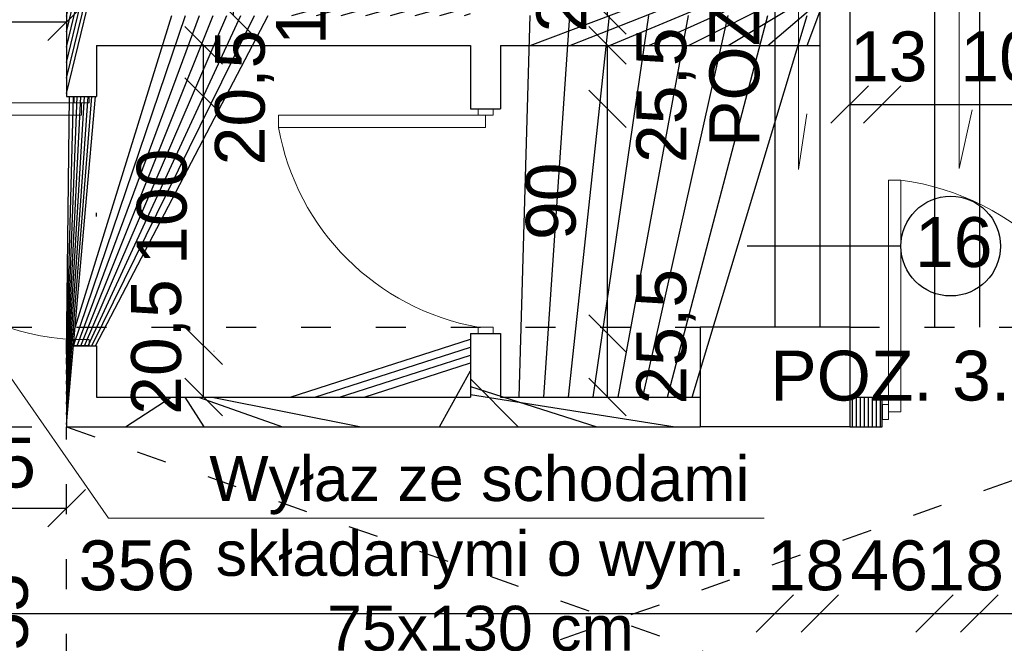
# Model space of a CAD drawing. Header units: millimetres. Extents: x 6528 to 149658, y 3342 to 12852.
# Tile 102 of 122: x 80380 to 80775, y 7573 to 7823. Entities that reach past the tile are written whole.
import ezdxf

# ---------------------------------------------------------------- set-up
doc = ezdxf.new("R2010")
doc.units = ezdxf.units.MM
doc.linetypes.add('ACAD_ISO03W100', pattern=[30, 12, -18])
doc.layers.add('wuposażenie 0.15', color=140, linetype='Continuous', lineweight=15)
doc.styles.get("Standard").update_dxf_attribs({"font": 'arial.ttf'})
doc.dimstyles.new('ISO-25', dxfattribs={"dimtxt": 2.5, "dimasz": 2.5, "dimexe": 1.25, "dimexo": 0.625, "dimtad": 1, "dimtxsty": 'Standard', "dimcen": 2.5, "dimadec": 0, "dimazin": 0, "dimtfac": 1, "dimtmove": 0, "dimatfit": 3, "dimfxl": 1, "dimarcsym": 0})

# ---------------------------------------------------------------- blocks, each defined once
blk = doc.blocks.new('_Oblique')
at = {"color": 0, "linetype": 'ByBlock', "lineweight": -2}
blk.add_line((-0.5, -0.5), (0.5, 0.5), dxfattribs=at)
blk = doc.blocks.new('*D2811')
at = {"color": 0, "lineweight": -2, "transparency": 16777216}
blk.add_line((80349.20486204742, 7504.670604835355), (80349.20486204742, 7659.670604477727), dxfattribs=at)
at = {"layer": 'Defpoints', "color": 0, "transparency": 16777216}
for p in [(80349.20486204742, 7659.670604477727), (80377.41853087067, 7659.670604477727), (80398.8510047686, 7504.670604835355)]:
    blk.add_point(p, dxfattribs=at)
at = {"color": 0, "lineweight": -2, "transparency": 16777216, "xscale": 15, "yscale": 15, "zscale": 15}
for p, rotation in [((80349.20486204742, 7659.670604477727), 90), ((80349.20486204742, 7504.670604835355), 270)]:
    blk.add_blockref('_Oblique', p, dxfattribs=dict(at, rotation=rotation))
at = {"color": 0, "transparency": 16777216, "insert": (80373.41375105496, 7577.721667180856), "char_height": 20, "attachment_point": 5, "rotation": 90}
blk.add_mtext('155', dxfattribs=at)
blk = doc.blocks.new('*D2813')
at = {"color": 0, "lineweight": -2, "transparency": 16777216}
blk.add_line((81055.62588946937, 7824.670605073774), (81055.62588946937, 7959.670608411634), dxfattribs=at)
at = {"layer": 'Defpoints', "color": 0, "transparency": 16777216}
for p in [(81055.62588946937, 7959.670608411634), (81150.85100691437, 7959.670608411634), (80700.85100691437, 7824.670605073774)]:
    blk.add_point(p, dxfattribs=at)
at = {"color": 0, "lineweight": -2, "transparency": 16777216, "xscale": 15, "yscale": 15, "zscale": 15}
for p, rotation in [((81055.62588946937, 7959.670608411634), 90), ((81055.62588946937, 7824.670605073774), 270)]:
    blk.add_blockref('_Oblique', p, dxfattribs=dict(at, rotation=rotation))
at = {"color": 0, "transparency": 16777216, "insert": (81038.93007795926, 7895.732662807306), "char_height": 20, "attachment_point": 5, "rotation": 90}
blk.add_mtext('135', dxfattribs=at)
blk = doc.blocks.new('*D2814')
at = {"color": 0, "lineweight": -2, "transparency": 16777216}
blk.add_line((81055.62588780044, 7812.670605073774), (81055.62588780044, 7824.67060912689), dxfattribs=at)
at = {"layer": 'Defpoints', "color": 0, "transparency": 16777216}
for p in [(80700.85100691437, 7824.67060912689), (81055.62588780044, 7824.67060912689), (80700.85100715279, 7812.670605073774)]:
    blk.add_point(p, dxfattribs=at)
at = {"color": 0, "lineweight": -2, "transparency": 16777216, "xscale": 15, "yscale": 15, "zscale": 15}
for p, rotation in [((81055.62588780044, 7824.67060912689), 90), ((81055.62588780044, 7812.670605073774), 270)]:
    blk.add_blockref('_Oblique', p, dxfattribs=dict(at, rotation=rotation))
at = {"color": 0, "transparency": 16777216, "insert": (81038.93007390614, 7823.909544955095), "char_height": 20, "attachment_point": 5, "rotation": 90}
blk.add_mtext('12', dxfattribs=at)
blk = doc.blocks.new('*D2815')
at = {"color": 0, "lineweight": -2, "transparency": 16777216}
blk.add_line((81055.62588803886, 7671.670604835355), (81055.62588803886, 7812.67060912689), dxfattribs=at)
at = {"layer": 'Defpoints', "color": 0, "transparency": 16777216}
for p in [(80700.85100524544, 7812.67060912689), (81055.62588803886, 7812.67060912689), (80712.85100715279, 7671.670604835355)]:
    blk.add_point(p, dxfattribs=at)
at = {"color": 0, "lineweight": -2, "transparency": 16777216, "xscale": 15, "yscale": 15, "zscale": 15}
for p, rotation in [((81055.62588803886, 7812.67060912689), 90), ((81055.62588803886, 7671.670604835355), 270)]:
    blk.add_blockref('_Oblique', p, dxfattribs=dict(at, rotation=rotation))
at = {"color": 0, "transparency": 16777216, "insert": (81038.93007223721, 7755.243741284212), "char_height": 20, "attachment_point": 5, "rotation": 90}
blk.add_mtext('141', dxfattribs=at)
blk = doc.blocks.new('*D2833')
at = {"color": 0, "lineweight": -2, "transparency": 16777216}
blk.add_line((80712.85100715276, 7788.964789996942), (80725.85100715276, 7788.964789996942), dxfattribs=at)
at = {"layer": 'Defpoints', "color": 0, "transparency": 16777216}
for p in [(80725.85100715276, 7788.964789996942), (80712.85100715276, 7671.670604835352), (80725.85100715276, 7671.670604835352)]:
    blk.add_point(p, dxfattribs=at)
at = {"color": 0, "lineweight": -2, "transparency": 16777216, "xscale": 15, "yscale": 15, "zscale": 15, "rotation": 180}
blk.add_blockref('_Oblique', (80712.85100715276, 7788.964789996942), dxfattribs=at)
at = {"color": 0, "lineweight": -2, "transparency": 16777216, "xscale": 15, "yscale": 15, "zscale": 15}
blk.add_blockref('_Oblique', (80725.85100715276, 7788.964789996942), dxfattribs=at)
at = {"color": 0, "transparency": 16777216, "insert": (80728.5215262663, 7808.108573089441), "char_height": 20, "attachment_point": 5}
blk.add_mtext('13', dxfattribs=at)
blk = doc.blocks.new('*D2834')
at = {"color": 0, "lineweight": -2, "transparency": 16777216}
blk.add_line((80725.85100715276, 7788.964789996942), (80825.85100715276, 7788.964789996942), dxfattribs=at)
at = {"layer": 'Defpoints', "color": 0, "transparency": 16777216}
for p in [(80825.85100715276, 7788.964789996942), (80725.85100715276, 7671.670604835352), (80825.85100715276, 7671.670604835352)]:
    blk.add_point(p, dxfattribs=at)
at = {"color": 0, "lineweight": -2, "transparency": 16777216, "xscale": 15, "yscale": 15, "zscale": 15, "rotation": 180}
blk.add_blockref('_Oblique', (80725.85100715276, 7788.964789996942), dxfattribs=at)
at = {"color": 0, "lineweight": -2, "transparency": 16777216, "xscale": 15, "yscale": 15, "zscale": 15}
blk.add_blockref('_Oblique', (80825.85100715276, 7788.964789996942), dxfattribs=at)
at = {"color": 0, "transparency": 16777216, "insert": (80780.56333344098, 7808.108573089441), "char_height": 20, "attachment_point": 5}
blk.add_mtext('100', dxfattribs=at)
blk = doc.blocks.new('*D2838')
at = {"color": 0, "lineweight": -2, "transparency": 16777216}
blk.add_line((80615.77536003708, 7824.670608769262), (80615.77536003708, 7847.170606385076), dxfattribs=at)
at = {"layer": 'Defpoints', "color": 0, "transparency": 16777216}
for p in [(80572.85101001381, 7847.170606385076), (80615.77536003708, 7847.170606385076), (80572.85101001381, 7824.670608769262)]:
    blk.add_point(p, dxfattribs=at)
at = {"color": 0, "lineweight": -2, "transparency": 16777216, "xscale": 15, "yscale": 15, "zscale": 15}
for p, rotation in [((80615.77536003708, 7847.170606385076), 90), ((80615.77536003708, 7824.670608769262), 270)]:
    blk.add_blockref('_Oblique', p, dxfattribs=dict(at, rotation=rotation))
at = {"color": 0, "transparency": 16777216, "insert": (80599.07954280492, 7845.03368998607), "char_height": 20, "attachment_point": 5, "rotation": 90}
blk.add_mtext('22,5', dxfattribs=at)
blk = doc.blocks.new('*D2839')
at = {"color": 0, "lineweight": -2, "transparency": 16777216}
blk.add_line((80615.77535884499, 7787.170604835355), (80615.77535884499, 7812.670604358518), dxfattribs=at)
at = {"layer": 'Defpoints', "color": 0, "transparency": 16777216}
for p in [(80572.85100691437, 7812.670604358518), (80615.77535884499, 7812.670604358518), (80572.85100691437, 7787.170604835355)]:
    blk.add_point(p, dxfattribs=at)
at = {"color": 0, "lineweight": -2, "transparency": 16777216, "xscale": 15, "yscale": 15, "zscale": 15}
for p, rotation in [((80615.77535884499, 7812.670604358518), 90), ((80615.77535884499, 7787.170604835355), 270)]:
    blk.add_blockref('_Oblique', p, dxfattribs=dict(at, rotation=rotation))
at = {"color": 0, "transparency": 16777216, "insert": (80639.16216557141, 7792.671444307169), "char_height": 20, "attachment_point": 5, "rotation": 90}
blk.add_mtext('25,5', dxfattribs=at)
blk = doc.blocks.new('*D2840')
at = {"color": 0, "lineweight": -2, "transparency": 16777216}
blk.add_line((80615.77536265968, 7697.170604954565), (80615.77536265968, 7787.170604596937), dxfattribs=at)
at = {"layer": 'Defpoints', "color": 0, "transparency": 16777216}
for p in [(80572.85100691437, 7787.170604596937), (80615.77536265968, 7787.170604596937), (80572.85100691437, 7697.170604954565)]:
    blk.add_point(p, dxfattribs=at)
at = {"color": 0, "lineweight": -2, "transparency": 16777216, "xscale": 15, "yscale": 15, "zscale": 15}
for p, rotation in [((80615.77536265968, 7787.170604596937), 90), ((80615.77536265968, 7697.170604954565), 270)]:
    blk.add_blockref('_Oblique', p, dxfattribs=dict(at, rotation=rotation))
at = {"color": 0, "transparency": 16777216, "insert": (80593.11126964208, 7750.144430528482), "char_height": 20, "attachment_point": 5, "rotation": 90}
blk.add_mtext('90', dxfattribs=at)
blk = doc.blocks.new('*D2841')
at = {"color": 0, "lineweight": -2, "transparency": 16777216}
blk.add_line((80615.77536313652, 7671.670605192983), (80615.77536313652, 7697.170604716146), dxfattribs=at)
at = {"layer": 'Defpoints', "color": 0, "transparency": 16777216}
for p in [(80572.85100977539, 7697.170604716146), (80615.77536313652, 7697.170604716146), (80572.85100977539, 7671.670605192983)]:
    blk.add_point(p, dxfattribs=at)
at = {"color": 0, "lineweight": -2, "transparency": 16777216, "xscale": 15, "yscale": 15, "zscale": 15}
for p, rotation in [((80615.77536313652, 7697.170604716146), 90), ((80615.77536313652, 7671.670605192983), 270)]:
    blk.add_blockref('_Oblique', p, dxfattribs=dict(at, rotation=rotation))
at = {"color": 0, "transparency": 16777216, "insert": (80639.16216843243, 7695.840593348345), "char_height": 20, "attachment_point": 5, "rotation": 90}
blk.add_mtext('25,5', dxfattribs=at)
blk = doc.blocks.new('*D2844')
at = {"color": 0, "lineweight": -2, "transparency": 16777216}
blk.add_line((80465.79677240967, 7824.670604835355), (80465.79677240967, 7842.170606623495), dxfattribs=at)
at = {"layer": 'Defpoints', "color": 0, "transparency": 16777216}
for p in [(80410.85100929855, 7842.170606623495), (80465.79677240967, 7842.170606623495), (80410.85100953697, 7824.670604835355)]:
    blk.add_point(p, dxfattribs=at)
at = {"color": 0, "lineweight": -2, "transparency": 16777216, "xscale": 15, "yscale": 15, "zscale": 15}
for p, rotation in [((80465.79677240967, 7842.170606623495), 90), ((80465.79677240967, 7824.670604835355), 270)]:
    blk.add_blockref('_Oblique', p, dxfattribs=dict(at, rotation=rotation))
at = {"color": 0, "transparency": 16777216, "insert": (80494.60280387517, 7840.033686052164), "char_height": 20, "attachment_point": 5, "rotation": 90}
blk.add_mtext('17,5', dxfattribs=at)
blk = doc.blocks.new('*D2845')
at = {"color": 0, "lineweight": -2, "transparency": 16777216}
blk.add_line((80453.79677121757, 7792.170604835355), (80453.79677121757, 7812.670604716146), dxfattribs=at)
at = {"layer": 'Defpoints', "color": 0, "transparency": 16777216}
for p in [(80410.85100691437, 7812.670604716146), (80453.79677121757, 7812.670604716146), (80410.85100691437, 7792.170604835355)]:
    blk.add_point(p, dxfattribs=at)
at = {"color": 0, "lineweight": -2, "transparency": 16777216, "xscale": 15, "yscale": 15, "zscale": 15}
for p, rotation in [((80453.79677121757, 7812.670604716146), 90), ((80453.79677121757, 7792.170604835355), 270)]:
    blk.add_blockref('_Oblique', p, dxfattribs=dict(at, rotation=rotation))
at = {"color": 0, "transparency": 16777216, "insert": (80470.15968625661, 7791.739846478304), "char_height": 20, "attachment_point": 5, "rotation": 90}
blk.add_mtext('20,5', dxfattribs=at)
blk = doc.blocks.new('*D2846')
at = {"color": 0, "lineweight": -2, "transparency": 16777216}
blk.add_line((80453.79677312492, 7692.170604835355), (80453.79677312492, 7792.170604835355), dxfattribs=at)
at = {"layer": 'Defpoints', "color": 0, "transparency": 16777216}
for p in [(80410.85100691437, 7792.170604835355), (80453.79677312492, 7792.170604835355), (80410.85100715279, 7692.170604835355)]:
    blk.add_point(p, dxfattribs=at)
at = {"color": 0, "lineweight": -2, "transparency": 16777216, "xscale": 15, "yscale": 15, "zscale": 15}
for p, rotation in [((80453.79677312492, 7792.170604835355), 90), ((80453.79677312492, 7692.170604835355), 270)]:
    blk.add_blockref('_Oblique', p, dxfattribs=dict(at, rotation=rotation))
at = {"color": 0, "transparency": 16777216, "insert": (80437.10094969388, 7747.962921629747), "char_height": 20, "attachment_point": 5, "rotation": 90}
blk.add_mtext('100', dxfattribs=at)
blk = doc.blocks.new('*D2847')
at = {"color": 0, "lineweight": -2, "transparency": 16777216}
blk.add_line((80453.79677503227, 7671.670604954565), (80453.79677503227, 7692.170604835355), dxfattribs=at)
at = {"layer": 'Defpoints', "color": 0, "transparency": 16777216}
for p in [(80410.85100882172, 7692.170604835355), (80453.79677503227, 7692.170604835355), (80410.85100882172, 7671.670604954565)]:
    blk.add_point(p, dxfattribs=at)
at = {"color": 0, "lineweight": -2, "transparency": 16777216, "xscale": 15, "yscale": 15, "zscale": 15}
for p, rotation in [((80453.79677503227, 7692.170604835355), 90), ((80453.79677503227, 7671.670604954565), 270)]:
    blk.add_blockref('_Oblique', p, dxfattribs=dict(at, rotation=rotation))
at = {"color": 0, "transparency": 16777216, "insert": (80436.57764380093, 7691.711825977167), "char_height": 20, "attachment_point": 5, "rotation": 90}
blk.add_mtext('20,5', dxfattribs=at)
blk = doc.blocks.new('*D2967')
at = {"color": 0, "lineweight": -2, "transparency": 16777216}
blk.add_line((80222.85100715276, 7822.05522812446), (80398.85100715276, 7822.05522812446), dxfattribs=at)
at = {"layer": 'Defpoints', "color": 0, "transparency": 16777216}
for p in [(80398.85100715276, 7822.05522812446), (80222.85100715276, 7699.67060507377), (80398.85100715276, 7692.170604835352)]:
    blk.add_point(p, dxfattribs=at)
at = {"color": 0, "lineweight": -2, "transparency": 16777216, "xscale": 15, "yscale": 15, "zscale": 15, "rotation": 180}
blk.add_blockref('_Oblique', (80222.85100715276, 7822.05522812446), dxfattribs=at)
at = {"color": 0, "lineweight": -2, "transparency": 16777216, "xscale": 15, "yscale": 15, "zscale": 15}
blk.add_blockref('_Oblique', (80398.85100715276, 7822.05522812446), dxfattribs=at)
at = {"color": 0, "transparency": 16777216, "insert": (80376.84456889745, 7841.199011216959), "char_height": 20, "attachment_point": 5}
blk.add_mtext('176', dxfattribs=at)
blk = doc.blocks.new('*D3008')
at = {"color": 0, "lineweight": -2, "transparency": 16777216}
blk.add_line((80306.35100715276, 7627.055220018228), (80398.85100715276, 7627.055220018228), dxfattribs=at)
at = {"layer": 'Defpoints', "color": 0, "transparency": 16777216}
for p in [(80398.85100715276, 7792.170604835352), (80306.35100715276, 7779.972868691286), (80398.85100715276, 7627.055220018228)]:
    blk.add_point(p, dxfattribs=at)
at = {"color": 0, "lineweight": -2, "transparency": 16777216, "xscale": 15, "yscale": 15, "zscale": 15, "rotation": 180}
blk.add_blockref('_Oblique', (80306.35100715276, 7627.055220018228), dxfattribs=at)
at = {"color": 0, "lineweight": -2, "transparency": 16777216, "xscale": 15, "yscale": 15, "zscale": 15}
blk.add_blockref('_Oblique', (80398.85100715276, 7627.055220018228), dxfattribs=at)
at = {"color": 0, "transparency": 16777216, "insert": (80359.32096641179, 7643.505519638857), "char_height": 20, "attachment_point": 5}
blk.add_mtext('92,5', dxfattribs=at)
blk = doc.blocks.new('*D3048')
at = {"color": 0, "lineweight": -2, "transparency": 16777216}
blk.add_line((80326.85100715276, 7584.899535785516), (80682.85100715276, 7584.899535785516), dxfattribs=at)
at = {"layer": 'Defpoints', "color": 0, "transparency": 16777216}
for p in [(80326.85100715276, 7699.67060507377), (80682.85100715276, 7699.670604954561), (80682.85100715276, 7584.899535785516)]:
    blk.add_point(p, dxfattribs=at)
at = {"color": 0, "lineweight": -2, "transparency": 16777216, "xscale": 15, "yscale": 15, "zscale": 15, "rotation": 180}
blk.add_blockref('_Oblique', (80326.85100715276, 7584.899535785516), dxfattribs=at)
at = {"color": 0, "lineweight": -2, "transparency": 16777216, "xscale": 15, "yscale": 15, "zscale": 15}
blk.add_blockref('_Oblique', (80682.85100715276, 7584.899535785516), dxfattribs=at)
at = {"color": 0, "transparency": 16777216, "insert": (80426.99318616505, 7604.043318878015), "char_height": 20, "attachment_point": 5}
blk.add_mtext('356', dxfattribs=at)
blk = doc.blocks.new('*D3049')
at = {"color": 0, "lineweight": -2, "transparency": 16777216}
blk.add_line((80682.85100715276, 7584.899535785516), (80700.85100715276, 7584.899535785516), dxfattribs=at)
at = {"layer": 'Defpoints', "color": 0, "transparency": 16777216}
for p in [(80682.85100715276, 7699.670604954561), (80700.85100715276, 7699.670604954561), (80700.85100715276, 7584.899535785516)]:
    blk.add_point(p, dxfattribs=at)
at = {"color": 0, "lineweight": -2, "transparency": 16777216, "xscale": 15, "yscale": 15, "zscale": 15, "rotation": 180}
blk.add_blockref('_Oblique', (80682.85100715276, 7584.899535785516), dxfattribs=at)
at = {"color": 0, "lineweight": -2, "transparency": 16777216, "xscale": 15, "yscale": 15, "zscale": 15}
blk.add_blockref('_Oblique', (80700.85100715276, 7584.899535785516), dxfattribs=at)
at = {"color": 0, "transparency": 16777216, "insert": (80695.17412726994, 7604.043318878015), "char_height": 20, "attachment_point": 5}
blk.add_mtext('18', dxfattribs=at)
blk = doc.blocks.new('*D3050')
at = {"color": 0, "lineweight": -2, "transparency": 16777216}
blk.add_line((80700.85100715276, 7584.899535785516), (80746.85100667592, 7584.899535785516), dxfattribs=at)
at = {"layer": 'Defpoints', "color": 0, "transparency": 16777216}
for p in [(80700.85100715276, 7699.670604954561), (80746.85100667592, 7699.67060507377), (80746.85100667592, 7584.899535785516)]:
    blk.add_point(p, dxfattribs=at)
at = {"color": 0, "lineweight": -2, "transparency": 16777216, "xscale": 15, "yscale": 15, "zscale": 15, "rotation": 180}
blk.add_blockref('_Oblique', (80700.85100715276, 7584.899535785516), dxfattribs=at)
at = {"color": 0, "lineweight": -2, "transparency": 16777216, "xscale": 15, "yscale": 15, "zscale": 15}
blk.add_blockref('_Oblique', (80746.85100667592, 7584.899535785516), dxfattribs=at)
at = {"color": 0, "transparency": 16777216, "insert": (80728.68455259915, 7604.043318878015), "char_height": 20, "attachment_point": 5}
blk.add_mtext('46', dxfattribs=at)
blk = doc.blocks.new('*D3051')
at = {"color": 0, "lineweight": -2, "transparency": 16777216}
blk.add_line((80746.85100667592, 7584.899535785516), (80764.85100667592, 7584.899535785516), dxfattribs=at)
at = {"layer": 'Defpoints', "color": 0, "transparency": 16777216}
for p in [(80746.85100667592, 7699.670604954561), (80764.85100667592, 7699.670604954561), (80764.85100667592, 7584.899535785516)]:
    blk.add_point(p, dxfattribs=at)
at = {"color": 0, "lineweight": -2, "transparency": 16777216, "xscale": 15, "yscale": 15, "zscale": 15, "rotation": 180}
blk.add_blockref('_Oblique', (80746.85100667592, 7584.899535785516), dxfattribs=at)
at = {"color": 0, "lineweight": -2, "transparency": 16777216, "xscale": 15, "yscale": 15, "zscale": 15}
blk.add_blockref('_Oblique', (80764.85100667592, 7584.899535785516), dxfattribs=at)
at = {"color": 0, "transparency": 16777216, "insert": (80759.1741267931, 7604.043318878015), "char_height": 20, "attachment_point": 5}
blk.add_mtext('18', dxfattribs=at)
blk = doc.blocks.new('*D3052')
at = {"color": 0, "lineweight": -2, "transparency": 16777216}
blk.add_line((80764.85100667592, 7584.899535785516), (81150.85100786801, 7584.899535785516), dxfattribs=at)
at = {"layer": 'Defpoints', "color": 0, "transparency": 16777216}
for p in [(80764.85100667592, 7699.670604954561), (81150.85100786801, 7699.670604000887), (81150.85100786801, 7584.899535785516)]:
    blk.add_point(p, dxfattribs=at)
at = {"color": 0, "lineweight": -2, "transparency": 16777216, "xscale": 15, "yscale": 15, "zscale": 15, "rotation": 180}
blk.add_blockref('_Oblique', (80764.85100667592, 7584.899535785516), dxfattribs=at)
at = {"color": 0, "lineweight": -2, "transparency": 16777216, "xscale": 15, "yscale": 15, "zscale": 15}
blk.add_blockref('_Oblique', (81150.85100786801, 7584.899535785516), dxfattribs=at)
at = {"color": 0, "transparency": 16777216, "insert": (80880.75803082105, 7604.043318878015), "char_height": 20, "attachment_point": 5}
blk.add_mtext('388', dxfattribs=at)

msp = doc.modelspace()

# ---------------------------------------------------------------- hatches: boundary and pattern name
h = msp.add_hatch()
h.set_pattern_fill('ANSI31', color=256, scale=5)
h.set_pattern_definition([(45, (-1177784256.190767, -935731374.6151185), (-11.22532015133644, 11.22532015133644), [])])
h.paths.add_polyline_path([(79774.85100715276, 7671.67060519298), (79417.85100715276, 7671.670604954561), (79417.85100715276, 7659.670604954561), (79728.85101525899, 7659.67060507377), (79728.85101525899, 7639.670604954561), (79740.85101525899, 7639.67060507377), (79740.85101525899, 7659.670604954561), (79774.85100715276, 7659.670604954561)])
edge = h.paths.add_edge_path()
edge.add_line((79992.85100715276, 7671.670604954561), (79950.5078403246, 7671.670604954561))
edge.add_arc((79948.9562494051, 7671.670602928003), 1.551590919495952, -180.00007923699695, 7.483494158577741e-05, ccw=False)
edge.add_line((79947.40465848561, 7671.67060507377), (79906.85100715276, 7671.67060507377))
edge.add_line((79906.85100715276, 7671.67060507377), (79906.85100715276, 7699.670604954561))
edge.add_line((79906.85100715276, 7699.670604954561), (79894.85100715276, 7699.670604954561))
edge.add_line((79894.85100715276, 7699.670604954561), (79894.85100715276, 7671.670604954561))
edge.add_line((79894.85100715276, 7671.670604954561), (79874.85100715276, 7671.670604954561))
edge.add_line((79874.85100715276, 7671.670604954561), (79874.85100715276, 7659.670604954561))
edge.add_line((79874.85100715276, 7659.670604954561), (79992.85100715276, 7659.670604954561))
edge.add_line((79992.85100715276, 7659.670604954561), (79992.85100715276, 7671.670604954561))
h.paths.add_polyline_path([(79906.85100715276, 7901.670604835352), (79894.85100715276, 7901.670604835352), (79894.85100715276, 7699.670604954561), (79906.85100715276, 7699.670604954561)])
h.paths.add_polyline_path([(80138.85100715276, 7959.670604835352), (80138.85100691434, 7959.670604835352), (80126.85100715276, 7959.670604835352), (80126.85100739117, 7819.67060507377), (80138.85100715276, 7819.67060507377)])
h.paths.add_polyline_path([(80138.85100715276, 7719.67060507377), (80126.85100739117, 7719.67060507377), (80126.85100715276, 7699.670604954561), (80138.85100715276, 7699.670604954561)])
h.paths.add_polyline_path([(80410.85100691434, 7959.670604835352), (80398.85100691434, 7959.670604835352), (80398.85100691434, 7942.170606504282), (80410.85100691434, 7942.170606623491)])
h.paths.add_polyline_path([(80712.85100691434, 7859.67060841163), (80700.85100691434, 7859.67060841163), (80700.85100691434, 7824.67060507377), (80572.85100691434, 7824.670604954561), (80572.85100691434, 7847.170606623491), (80560.85100691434, 7847.170606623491), (80560.85100691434, 7824.670604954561), (80481.05933563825, 7824.670604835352), (80481.05933563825, 7824.670604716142), (80436.57764356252, 7824.670604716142), (80410.85100715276, 7824.670604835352), (80410.85100715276, 7842.170606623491), (80398.85100715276, 7842.170606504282), (80398.85100715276, 7792.170604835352), (80410.85100691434, 7792.170604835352), (80410.85100691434, 7812.670604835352), (80560.85100691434, 7812.67060507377), (80560.85100691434, 7787.170604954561), (80572.85100691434, 7787.170604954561), (80572.85100691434, 7812.67060507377), (80700.85100691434, 7812.67060507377), (80700.85100715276, 7699.670604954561), (80712.85100715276, 7699.670604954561)])
h.paths.add_polyline_path([(80572.85100691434, 7959.670604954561), (80560.85100691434, 7959.670604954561), (80560.85100691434, 7937.170606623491), (80572.85100691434, 7937.170606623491)])
h.paths.add_polyline_path([(80652.85100715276, 7671.670604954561), (80572.85100715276, 7671.670604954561), (80572.85100691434, 7697.170604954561), (80560.85100715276, 7697.170604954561), (80560.85100715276, 7671.670604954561), (80481.05933587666, 7671.670604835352), (80481.05933587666, 7671.670604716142), (80436.57764380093, 7671.670604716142), (80410.85100715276, 7671.670604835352), (80410.85100715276, 7692.170604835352), (80398.85100715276, 7692.170604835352), (80398.85100715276, 7659.670604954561), (80652.85100715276, 7659.670604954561)])
h.paths.add_polyline_path([(80725.85100715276, 7671.670604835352), (80712.85100715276, 7671.670604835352), (80712.85100715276, 7659.670604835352), (80725.85100715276, 7659.670604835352)])
h.paths.add_polyline_path([(81109.85100715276, 7671.670604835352), (80825.85100715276, 7671.670604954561), (80825.85100715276, 7659.670604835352), (80838.85100715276, 7659.670604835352), (80838.85100715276, 7639.670604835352), (80850.85100715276, 7639.670604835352), (80850.85100715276, 7659.670604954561), (81109.85100715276, 7659.670604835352)])

# ---------------------------------------------------------------- linework, layer by layer
at = {"color": 1, "lineweight": 30}
for p, q in [((80682.85100715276, 7959.670604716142), (80682.85100715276, 7699.670604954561)), ((80700.85100715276, 7959.670604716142), (80700.85100715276, 7699.670604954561)), ((80746.85100667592, 7959.670604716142), (80746.85100667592, 7699.670604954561)), ((80764.85100667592, 7959.670604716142), (80764.85100667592, 7699.670604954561))]:
    msp.add_line(p, q, dxfattribs=at)
at = {"color": 1, "lineweight": 20}
for p, q in [((80692.3284005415, 7870.629362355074), (80692.3284005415, 7762.940494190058)), ((80756.76993172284, 7870.97713996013), (80756.76993172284, 7763.288271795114)), ((80756.76993172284, 7763.288271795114), (80761.99194209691, 7786.833409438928)), ((80692.3284005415, 7762.940494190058), (80695.71842734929, 7785.247735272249))]:
    msp.add_line(p, q, dxfattribs=at)
at = {"lineweight": 30}
for p, q in [((80712.85100739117, 7859.670612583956), (80712.85100715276, 7699.670604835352)), ((80398.85100715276, 7842.170606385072), (80398.85100715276, 7792.170604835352)), ((80410.85100691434, 7812.670604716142), (80410.85100691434, 7792.170604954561)), ((80410.85100715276, 7812.670604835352), (80560.85100691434, 7812.67060507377)), ((80560.85100691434, 7812.670604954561), (80560.85100691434, 7787.170604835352)), ((80572.85100691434, 7812.670604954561), (80572.85100691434, 7787.170604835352)), ((80572.85100691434, 7812.67060507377), (80700.85100715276, 7812.67060507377)), ((80700.85100691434, 7812.67060519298), (80700.85100715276, 7699.670604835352)), ((80398.85100715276, 7792.170604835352), (80410.85100715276, 7792.170604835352)), ((80560.85100715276, 7787.170604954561), (80572.85100691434, 7787.170604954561)), ((80712.85100715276, 7699.670604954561), (80652.85100715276, 7699.670604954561)), ((80652.85100715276, 7699.670604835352), (80652.85100715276, 7659.670604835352)), ((80712.85100715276, 7699.670604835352), (80712.85100715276, 7659.670604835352)), ((80560.85100715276, 7697.170604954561), (80560.85100715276, 7671.670604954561)), ((80560.85100715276, 7697.170604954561), (80572.85100691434, 7697.170604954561)), ((80572.85100691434, 7697.170604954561), (80572.85100715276, 7671.670604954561)), ((80398.85100715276, 7692.170604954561), (80398.85100715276, 7659.670604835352)), ((80398.85100715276, 7692.170604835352), (80410.85100715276, 7692.170604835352)), ((80410.85100715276, 7692.170604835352), (80410.85100715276, 7671.670604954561)), ((80410.85100715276, 7671.670604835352), (80560.85100715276, 7671.670604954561)), ((80572.85100715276, 7671.670604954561), (80652.85100715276, 7671.670604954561)), ((80725.85100715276, 7659.670604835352), (80725.85100715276, 7671.670604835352)), ((80398.85100715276, 7659.670604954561), (80652.85100715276, 7659.670604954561)), ((80712.85100715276, 7659.670604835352), (80652.85100715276, 7659.670604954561))]:
    msp.add_line(p, q, dxfattribs=at)
at = {"lineweight": 20}
for p, q in [((80401.85100715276, 7789.670604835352), (80401.85100715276, 7792.170604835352)), ((80407.85100715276, 7789.670604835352), (80407.85100715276, 7792.170604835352)), ((80401.85100715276, 7789.670604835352), (80311.85100715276, 7789.670604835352)), ((80404.85100715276, 7789.670604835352), (80401.85100715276, 7789.670604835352)), ((80404.85100715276, 7789.670604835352), (80404.85100715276, 7784.670604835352)), ((80404.85100715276, 7789.670604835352), (80407.85100715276, 7789.670604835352)), ((80563.85100715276, 7784.670604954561), (80563.85100715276, 7787.170604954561)), ((80569.85100715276, 7784.670604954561), (80569.85100715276, 7787.170604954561)), ((80311.85100715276, 7784.670604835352), (80404.85100715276, 7784.670604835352)), ((80563.85100715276, 7784.670604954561), (80483.85100715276, 7784.670604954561)), ((80483.85100715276, 7784.670604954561), (80483.85100715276, 7779.670604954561)), ((80566.85100715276, 7784.670604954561), (80563.85100715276, 7784.670604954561)), ((80566.85100715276, 7784.670604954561), (80566.85100715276, 7779.670604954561)), ((80566.85100715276, 7784.670604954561), (80569.85100715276, 7784.670604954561)), ((80306.35100715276, 7779.972868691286), (80415.59667604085, 7623.111950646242)), ((80483.85100715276, 7779.670593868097), (80566.85100715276, 7779.670604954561)), ((80728.35100715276, 7668.670604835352), (80728.35100715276, 7758.670604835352)), ((80728.35100715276, 7758.670604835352), (80733.35100715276, 7758.670604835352)), ((80733.35100715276, 7758.670604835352), (80733.35100715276, 7665.670604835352)), ((80566.85100715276, 7699.670604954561), (80563.85100715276, 7699.670604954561)), ((80563.85100715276, 7699.670604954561), (80563.85100715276, 7697.170604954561)), ((80566.85100715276, 7699.670604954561), (80569.85100715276, 7699.670604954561)), ((80569.85100715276, 7699.670604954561), (80569.85100715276, 7697.170604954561)), ((80404.85100715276, 7694.670604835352), (80401.85100715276, 7694.670604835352)), ((80401.85100715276, 7694.670604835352), (80401.85100715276, 7692.170604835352)), ((80404.85100715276, 7694.670604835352), (80407.85100715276, 7694.670604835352)), ((80407.85100715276, 7694.670604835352), (80407.85100715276, 7692.170604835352)), ((80728.35100715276, 7668.670604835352), (80725.85100715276, 7668.670604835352)), ((80728.35100715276, 7665.670604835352), (80728.35100715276, 7668.670604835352)), ((80728.35100715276, 7665.670604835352), (80733.35100715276, 7665.670604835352)), ((80728.35100715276, 7665.670604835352), (80728.35100715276, 7662.670604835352)), ((80728.35100715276, 7662.670604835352), (80725.85100715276, 7662.670604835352)), ((80415.59667604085, 7623.111950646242), (80678.55056922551, 7623.111950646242))]:
    msp.add_line(p, q, dxfattribs=at)
for p, q in [((80401.85100715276, 7792.170604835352), (80407.85100715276, 7792.170604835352)), ((80410.85100715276, 7744.023369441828), (80410.85100739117, 7745.514376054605)), ((80733.35100715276, 7732.170604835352), (80671.75488298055, 7732.170604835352)), ((80407.85100715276, 7692.170604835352), (80401.85100715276, 7692.170604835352)), ((80725.85100715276, 7668.670604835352), (80725.85100715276, 7662.670604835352)), ((80712.85100715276, 7659.670604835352), (80725.85100715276, 7659.670604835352))]:
    msp.add_line(p, q)
at = {"linetype": 'ACAD_ISO03W100', "lineweight": 30}
for p, q in [((80222.85100715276, 7699.670604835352), (80652.85100715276, 7699.670604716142)), ((80712.85100715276, 7699.670604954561), (81109.85100715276, 7699.670604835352)), ((80222.85100715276, 7659.670604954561), (80652.85100715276, 7659.670604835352))]:
    msp.add_line(p, q, dxfattribs=at)
at = {"linetype": 'Continuous', "lineweight": 30}
for p, q in [((80712.85100715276, 7671.670604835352), (80725.85100715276, 7671.670604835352)), ((80712.85100715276, 7659.670604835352), (80725.85100715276, 7659.670604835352))]:
    msp.add_line(p, q, dxfattribs=at)
at = {"linetype": 'ACAD_ISO03W100'}
for p, q in [((80398.85100715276, 7504.670604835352), (80398.85100715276, 7659.670604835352)), ((80398.85100715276, 7504.670604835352), (80838.85100715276, 7659.670604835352)), ((80398.85100715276, 7659.670604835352), (80838.85100715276, 7504.670604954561))]:
    msp.add_line(p, q, dxfattribs=at)
msp.add_circle((80753.35100715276, 7732.170604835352), 20)
at = {"lineweight": 20}
for centre, radius, start, end in [((80405.57861011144, 7788.39820958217), 93.80170015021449, 182.2774909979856, 267.7225431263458), ((80581.22312705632, 7797.042724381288), 98.90965897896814, 190.1156818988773, 259.88431137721), ((80718.75954811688, 7654.079144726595), 105.6043749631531, 7.942021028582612, 82.05799250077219)]:
    msp.add_arc(centre, radius, start, end, dxfattribs=at)
at = {"layer": 'wuposażenie 0.15', "color": 0}
msp.add_arc((80458.78748600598, 7690.957562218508), 1.248144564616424, 226.8965193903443, 228.9915136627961, dxfattribs=at)

# ---------------------------------------------------------------- texts
at = {"color": 140, "insert": (80656.58481114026, 7771.901491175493), "char_height": 20, "attachment_point": 1, "rotation": 90}
msp.add_mtext_dynamic_manual_height_columns('POZ. 3.1.', width=221.7822774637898, gutter_width=12.5, heights=[0], dxfattribs=at)
at = {"attachment_point": 1}
for s, width, insert, char_height in [('16', 68.36028754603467, (80739.00184481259, 7743.794498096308), 20), ('\\pi37.22769;Wyłaz ze schodami \\P\\pi39.8;składanymi o wym. \\P\\pi84.42551;75x130 cm \\P\\pi20.68881;o odporności ogniowej \\P\\pi107.67448;REI 60', 289.0433739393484, (80418.85162561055, 7647.96928561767), 18)]:
    msp.add_mtext_dynamic_manual_height_columns(s, width=width, gutter_width=12.5, heights=[0], dxfattribs=dict(at, insert=insert, char_height=char_height))
at = {"color": 140, "insert": (80680.98270552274, 7690.250566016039), "char_height": 20, "attachment_point": 1}
msp.add_mtext_dynamic_manual_height_columns('POZ. 3.2.', width=221.7822774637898, gutter_width=12.5, heights=[0], dxfattribs=at)

# ---------------------------------------------------------------- dimensions: what is measured, and where the dimension line sits
for base, p1, p2, override, picture, middle in [((81055.62588946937, 7959.670608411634), (80700.85100691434, 7824.67060507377), (81150.85100691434, 7959.67060841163), {"dimtxt": 20, "dimasz": 15, "dimblk1": 'Oblique', "dimblk2": 'Oblique', "dimsah": 1, "dimse1": 1, "dimse2": 1, "dimtmove": 2}, '*D2813', (81038.93007795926, 7895.732662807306)), ((80615.77536003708, 7847.170606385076), (80572.85101001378, 7824.670608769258), (80572.85101001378, 7847.170606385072), {"dimtxt": 20, "dimasz": 15, "dimdec": 1, "dimblk1": 'Oblique', "dimblk2": 'Oblique', "dimsah": 1, "dimse1": 1, "dimse2": 1, "dimtmove": 2}, '*D2838', (80599.07954280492, 7845.03368998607)), ((80465.79677240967, 7842.170606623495), (80410.85100953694, 7824.670604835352), (80410.85100929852, 7842.170606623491), {"dimtxt": 20, "dimasz": 15, "dimdec": 1, "dimblk1": 'Oblique', "dimblk2": 'Oblique', "dimsah": 1, "dimse1": 1, "dimse2": 1, "dimtmove": 2}, '*D2844', (80494.60280387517, 7840.033686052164)), ((81055.62588780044, 7824.67060912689), (80700.85100715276, 7812.67060507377), (80700.85100691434, 7824.670609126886), {"dimtxt": 20, "dimasz": 15, "dimblk1": 'Oblique', "dimblk2": 'Oblique', "dimsah": 1, "dimse1": 1, "dimse2": 1, "dimtmove": 2}, '*D2814', (81038.93007390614, 7823.909544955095)), ((80453.79677121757, 7812.670604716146), (80410.85100691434, 7792.170604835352), (80410.85100691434, 7812.670604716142), {"dimtxt": 20, "dimasz": 15, "dimdec": 1, "dimblk1": 'Oblique', "dimblk2": 'Oblique', "dimsah": 1, "dimse1": 1, "dimse2": 1, "dimtmove": 2}, '*D2845', (80470.15968625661, 7791.739846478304)), ((80615.77535884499, 7812.670604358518), (80572.85100691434, 7787.170604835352), (80572.85100691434, 7812.670604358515), {"dimtxt": 20, "dimasz": 15, "dimdec": 1, "dimblk1": 'Oblique', "dimblk2": 'Oblique', "dimsah": 1, "dimse1": 1, "dimse2": 1, "dimtmove": 2}, '*D2839', (80639.16216557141, 7792.671444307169)), ((81055.62588803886, 7812.67060912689), (80712.85100715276, 7671.670604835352), (80700.85100524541, 7812.670609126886), {"dimtxt": 20, "dimasz": 15, "dimblk1": 'Oblique', "dimblk2": 'Oblique', "dimsah": 1, "dimse1": 1, "dimse2": 1, "dimtmove": 2}, '*D2815', (81038.93007223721, 7755.243741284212)), ((80453.79677312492, 7792.170604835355), (80410.85100715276, 7692.170604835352), (80410.85100691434, 7792.170604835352), {"dimtxt": 20, "dimasz": 15, "dimdec": 1, "dimblk1": 'Oblique', "dimblk2": 'Oblique', "dimsah": 1, "dimse1": 1, "dimse2": 1, "dimtmove": 2}, '*D2846', (80437.10094969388, 7747.962921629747)), ((80615.77536265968, 7787.170604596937), (80572.85100691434, 7697.170604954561), (80572.85100691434, 7787.170604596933), {"dimtxt": 20, "dimasz": 15, "dimdec": 1, "dimblk1": 'Oblique', "dimblk2": 'Oblique', "dimsah": 1, "dimse1": 1, "dimse2": 1, "dimtmove": 2}, '*D2840', (80593.11126964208, 7750.144430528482)), ((80615.77536313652, 7697.170604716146), (80572.85100977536, 7671.67060519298), (80572.85100977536, 7697.170604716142), {"dimtxt": 20, "dimasz": 15, "dimdec": 1, "dimblk1": 'Oblique', "dimblk2": 'Oblique', "dimsah": 1, "dimse1": 1, "dimse2": 1, "dimtmove": 2}, '*D2841', (80639.16216843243, 7695.840593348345)), ((80453.79677503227, 7692.170604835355), (80410.85100882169, 7671.670604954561), (80410.85100882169, 7692.170604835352), {"dimtxt": 20, "dimasz": 15, "dimdec": 1, "dimblk1": 'Oblique', "dimblk2": 'Oblique', "dimsah": 1, "dimse1": 1, "dimse2": 1, "dimtmove": 2}, '*D2847', (80436.57764380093, 7691.711825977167)), ((80349.20486204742, 7659.670604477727), (80398.85100476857, 7504.670604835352), (80377.41853087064, 7659.670604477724), {"dimtxt": 20, "dimasz": 15, "dimblk1": 'Oblique', "dimblk2": 'Oblique', "dimsah": 1, "dimse1": 1, "dimse2": 1, "dimtmove": 2}, '*D2811', (80373.41375105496, 7577.721667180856))]:
    dim = msp.add_linear_dim(base=base, p1=p1, p2=p2, angle=90, dimstyle='ISO-25', override=override)
    dim.commit()
    dim.dimension.update_dxf_attribs({"geometry": picture, "text_midpoint": middle, "dimtype": 160})
for base, p1, p2, picture, middle in [((80398.85100715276, 7822.05522812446), (80222.85100715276, 7699.67060507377), (80398.85100715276, 7692.170604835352), '*D2967', (80376.84456889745, 7841.199011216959)), ((80725.85100715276, 7788.964789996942), (80712.85100715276, 7671.670604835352), (80725.85100715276, 7671.670604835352), '*D2833', (80728.5215262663, 7808.108573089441)), ((80825.85100715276, 7788.964789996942), (80725.85100715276, 7671.670604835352), (80825.85100715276, 7671.670604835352), '*D2834', (80780.56333344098, 7808.108573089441)), ((80398.85100715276, 7627.055220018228), (80306.35100715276, 7779.972868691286), (80398.85100715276, 7792.170604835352), '*D3008', (80359.32096641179, 7643.505519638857)), ((80682.85100715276, 7584.899535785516), (80326.85100715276, 7699.67060507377), (80682.85100715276, 7699.670604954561), '*D3048', (80426.99318616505, 7604.043318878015)), ((80700.85100715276, 7584.899535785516), (80682.85100715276, 7699.670604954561), (80700.85100715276, 7699.670604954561), '*D3049', (80695.17412726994, 7604.043318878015)), ((80746.85100667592, 7584.899535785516), (80700.85100715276, 7699.670604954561), (80746.85100667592, 7699.67060507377), '*D3050', (80728.68455259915, 7604.043318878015)), ((80764.85100667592, 7584.899535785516), (80746.85100667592, 7699.670604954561), (80764.85100667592, 7699.670604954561), '*D3051', (80759.1741267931, 7604.043318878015))]:
    dim = msp.add_linear_dim(base=base, p1=p1, p2=p2, dimstyle='ISO-25', override={"dimtxt": 20, "dimasz": 15, "dimblk1": 'Oblique', "dimblk2": 'Oblique', "dimsah": 1, "dimse1": 1, "dimse2": 1, "dimtmove": 2})
    dim.commit()
    dim.dimension.update_dxf_attribs({"geometry": picture, "text_midpoint": middle, "dimtype": 160})
dim = msp.add_linear_dim(base=(81150.85100786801, 7584.899535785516), p1=(80764.85100667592, 7699.670604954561), p2=(81150.85100786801, 7699.670604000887), text='388', dimstyle='ISO-25', override={"dimtxt": 20, "dimasz": 15, "dimblk1": 'Oblique', "dimblk2": 'Oblique', "dimsah": 1, "dimse1": 1, "dimse2": 1, "dimtmove": 2})
dim.commit()
dim.dimension.update_dxf_attribs({"geometry": '*D3052', "text_midpoint": (80880.75803082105, 7604.043318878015), "dimtype": 160})

doc.saveas('drawing.dxf')
